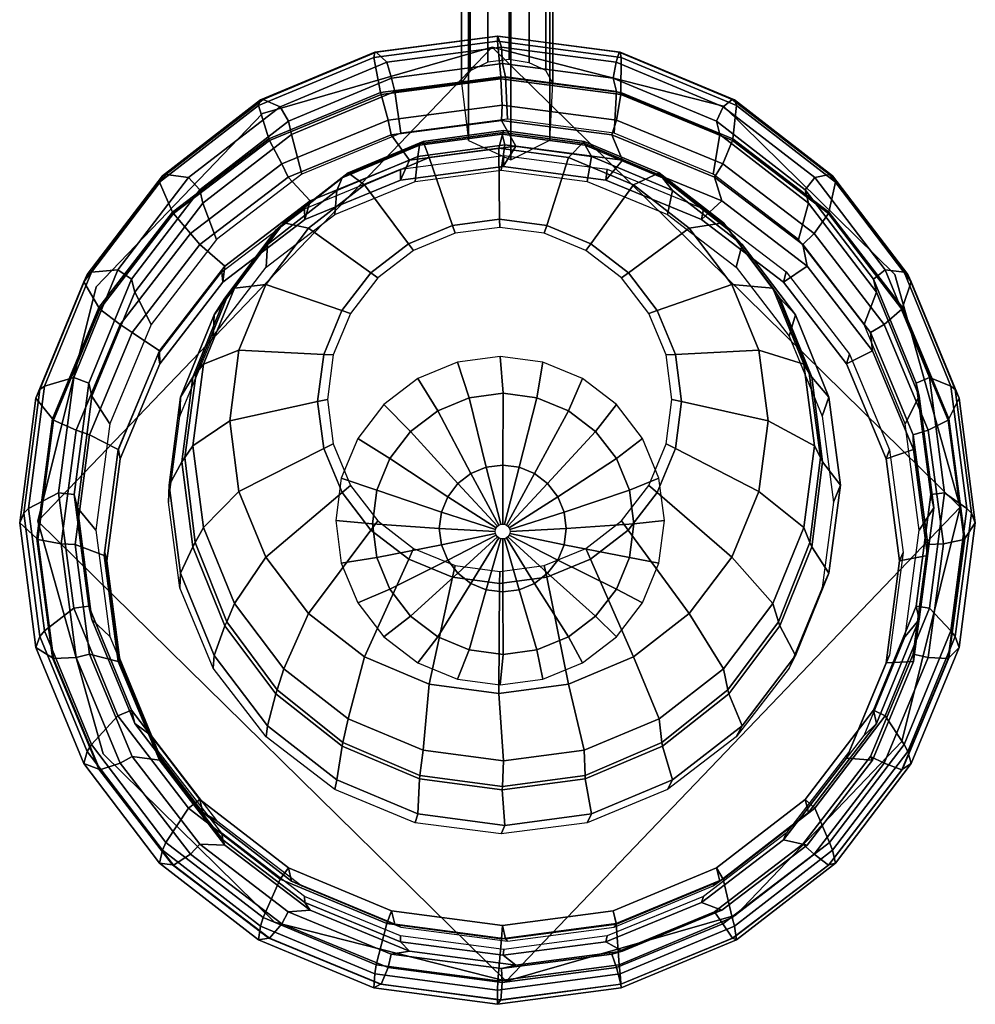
# Model space of a CAD drawing. Extents: x -2112 to 2115, y -152 to 1063.
# Tile 3 of 132: x -632 to -378, y -84 to 178. Entities that reach past the tile are written whole.
import ezdxf

# ---------------------------------------------------------------- set-up
doc = ezdxf.new("R2010")
doc.units = 0
doc.header["$MEASUREMENT"] = 0
for name, color, linetype in [('EXHAUST_CONE', 1, 'CONTINUOUS'), ('EXHAUST_CONE_END', 1, 'CONTINUOUS'), ('FAN_CONE', 1, 'CONTINUOUS'), ('FANS', 1, 'CONTINUOUS'), ('FRONT_COWL', 1, 'CONTINUOUS'), ('MAIN_COWL', 1, 'CONTINUOUS'), ('MID_COWL', 1, 'CONTINUOUS'), ('PYLONS', 1, 'CONTINUOUS')]:
    doc.layers.add(name, color=color, linetype=linetype)

msp = doc.modelspace()

# ---------------------------------------------------------------- meshes
at = {"layer": 'EXHAUST_CONE', "color": 8, "linetype": 'CONTINUOUS'}
mesh = msp.add_polyface(dxfattribs=at)
corners = [(-433.047824, 71.135125, 1527.974488), (-435.48429, 89.882524, 1527.278719), (-457.646612, 88.793354, 1638.519434), (-456.007945, 76.268081, 1639.386448), (-442.627647, 107.352319, 1526.630365), (-462.470944, 100.469682, 1637.711184), (-453.991088, 122.353972, 1526.073612), (-470.153573, 110.499989, 1637.016875), (-468.800211, 133.865145, 1525.6464), (-480.171495, 118.198806, 1636.483953), (-486.045801, 141.101371, 1525.377843), (-491.841543, 123.039513, 1636.148874), (-504.552598, 143.569513, 1525.286243), (-504.367058, 124.690771, 1636.034572), (-523.059395, 141.101371, 1525.377843), (-516.892553, 123.039513, 1636.148874), (-540.304985, 133.865145, 1525.6464), (-528.562541, 118.198806, 1636.483953), (-555.114109, 122.353972, 1526.073612), (-538.580366, 110.499989, 1637.016875), (-566.477549, 107.352319, 1526.630365), (-546.26287, 100.469682, 1637.711184), (-573.620906, 89.882524, 1527.278719), (-551.087058, 88.793354, 1638.519434), (-576.057372, 71.135125, 1527.974488), (-552.725573, 76.268081, 1639.386448), (-573.620906, 52.387725, 1528.670257), (-551.068606, 63.747882, 1640.253111), (-566.477549, 34.91793, 1529.31861), (-546.230878, 52.085412, 1641.060401), (-555.114109, 19.916277, 1529.875364), (-538.543346, 42.07404, 1641.7534), (-540.304985, 8.405104, 1530.302576), (-528.530328, 34.394161, 1642.285011), (-523.059395, 1.168878, 1530.571133), (-516.87368, 29.56732, 1642.61913), (-504.552598, -1.299264, 1530.662732), (-504.366471, 27.921138, 1642.733081), (-486.045801, 1.168878, 1530.571133), (-491.859281, 29.56732, 1642.61913), (-468.800211, 8.405104, 1530.302576), (-480.202689, 34.394161, 1642.285011), (-453.991088, 19.916277, 1529.875364), (-470.189762, 42.07404, 1641.7534), (-442.627647, 34.91793, 1529.31861), (-462.502348, 52.085412, 1641.060401), (-435.48429, 52.387725, 1528.670257), (-457.66476, 63.747882, 1640.253111), (-420.741012, 64.495586, 1427.357187), (-419.132782, 61.34817, 1396.691237), (-422.096825, 83.812316, 1396.691237), (-423.553973, 86.173807, 1425.377321), (-430.593228, 104.681699, 1396.691237), (-431.801155, 106.374693, 1423.532381), (-444.026985, 122.552295, 1396.691237), (-444.920529, 123.721588, 1421.948094), (-461.476005, 136.23269, 1396.691237), (-462.018029, 137.032328, 1420.732428), (-481.756141, 144.818007, 1396.691237), (-481.928489, 145.399809, 1419.968229), (-503.50075, 147.743706, 1396.691237), (-503.295045, 148.2538, 1419.707575), (-525.249534, 144.818007, 1396.691237), (-524.661602, 145.399809, 1419.968229), (-545.541855, 136.23269, 1396.691237), (-544.572062, 137.032328, 1420.732428), (-563.01009, 122.552295, 1396.691237), (-561.669562, 123.721588, 1421.948094), (-576.468581, 104.681699, 1396.691237), (-574.788936, 106.374693, 1423.532381), (-584.993358, 83.812316, 1396.691237), (-583.036118, 86.173807, 1425.377321), (-587.987346, 61.34817, 1396.691237), (-585.849079, 64.495586, 1427.357187), (-585.225767, 38.81483, 1396.691237), (-583.036118, 42.817365, 1429.337052), (-576.87714, 17.756353, 1396.691237), (-574.788936, 22.616479, 1431.181992), (-563.496874, -0.372672, 1396.691237), (-561.669562, 5.269585, 1432.766279), (-545.992658, -14.311637, 1396.691237), (-544.572062, -8.041155, 1433.981945), (-525.563358, -23.086329, 1396.691237), (-524.661602, -16.408636, 1434.746144), (-503.615585, -26.081364, 1396.691237), (-503.295045, -19.262628, 1435.006798), (-481.664145, -23.086329, 1396.691237), (-481.928489, -16.408636, 1434.746144), (-461.224048, -14.311637, 1396.691237), (-462.018029, -8.041155, 1433.981945), (-443.702514, -0.372672, 1396.691237), (-444.920529, 5.269585, 1432.766279), (-430.29941, 17.756353, 1396.691237), (-431.801155, 22.616479, 1431.181992), (-421.923798, 38.81483, 1396.691237), (-423.553973, 42.817365, 1429.337052)]
mesh.append_faces([[corners[k] for k in face] for face in [(0, 3, 2, 1), (1, 2, 5, 4), (4, 5, 7, 6), (6, 7, 9, 8), (8, 9, 11, 10), (10, 11, 13, 12), (12, 13, 15, 14), (14, 15, 17, 16), (16, 17, 19, 18), (18, 19, 21, 20), (20, 21, 23, 22), (22, 23, 25, 24), (24, 25, 27, 26), (26, 27, 29, 28), (28, 29, 31, 30), (30, 31, 33, 32), (32, 33, 35, 34), (34, 35, 37, 36), (36, 37, 39, 38), (38, 39, 41, 40), (40, 41, 43, 42), (42, 43, 45, 44), (44, 45, 47, 46), (46, 47, 3, 0), (48, 51, 50, 49), (51, 53, 52, 50), (53, 55, 54, 52), (55, 57, 56, 54), (57, 59, 58, 56), (59, 61, 60, 58), (61, 63, 62, 60), (63, 65, 64, 62), (65, 67, 66, 64), (67, 69, 68, 66), (69, 71, 70, 68), (71, 73, 72, 70), (73, 75, 74, 72), (75, 77, 76, 74), (77, 79, 78, 76), (79, 81, 80, 78), (81, 83, 82, 80), (83, 85, 84, 82), (85, 87, 86, 84), (87, 89, 88, 86), (89, 91, 90, 88), (91, 93, 92, 90), (93, 95, 94, 92), (95, 48, 49, 94), (48, 0, 1, 51), (51, 1, 4, 53), (53, 4, 6, 55), (55, 6, 8, 57), (57, 8, 10, 59), (59, 10, 12, 61), (61, 12, 14, 63), (63, 14, 16, 65), (65, 16, 18, 67), (67, 18, 20, 69), (69, 20, 22, 71), (71, 22, 24, 73), (73, 24, 26, 75), (75, 26, 28, 77), (77, 28, 30, 79), (79, 30, 32, 81), (81, 32, 34, 83), (83, 34, 36, 85), (85, 36, 38, 87), (87, 38, 40, 89), (89, 40, 42, 91), (91, 42, 44, 93), (93, 44, 46, 95), (95, 46, 0, 48)]], dxfattribs={"color": 8})
at = {"layer": 'EXHAUST_CONE_END', "color": 18, "linetype": 'CONTINUOUS'}
mesh = msp.add_polyface(dxfattribs=at)
corners = [(-460.126323, 88.671488, 1650.965999), (-458.56642, 76.840053, 1651.801224), (-456.007945, 76.268081, 1639.386448), (-457.646612, 88.793354, 1638.519434), (-464.699727, 99.69663, 1650.187693), (-462.470944, 100.469682, 1637.711184), (-471.974963, 109.164134, 1649.519346), (-470.153573, 110.499989, 1637.016875), (-481.456235, 116.428805, 1649.006506), (-480.171495, 118.198806, 1636.483953), (-492.49741, 120.995569, 1648.684121), (-491.841543, 123.039513, 1636.148874), (-504.346051, 122.553207, 1648.574162), (-504.367058, 124.690771, 1636.034572), (-516.194691, 120.995569, 1648.684121), (-516.892553, 123.039513, 1636.148874), (-527.235866, 116.428805, 1649.006506), (-528.562541, 118.198806, 1636.483953), (-536.717138, 109.164134, 1649.519346), (-538.580366, 110.499989, 1637.016875), (-543.992374, 99.69663, 1650.187693), (-546.26287, 100.469682, 1637.711184), (-548.565778, 88.671488, 1650.965999), (-551.087058, 88.793354, 1638.519434), (-550.125681, 76.840053, 1651.801224), (-552.725573, 76.268081, 1639.386448), (-548.565778, 65.008619, 1652.636449), (-551.068606, 63.747882, 1640.253111), (-543.992374, 53.983477, 1653.414755), (-546.230878, 52.085412, 1641.060401), (-536.717138, 44.515973, 1654.083101), (-538.543346, 42.07404, 1641.7534), (-527.235866, 37.251301, 1654.595941), (-528.530328, 34.394161, 1642.285011), (-516.194691, 32.684538, 1654.918326), (-516.87368, 29.56732, 1642.61913), (-504.346051, 31.1269, 1655.028286), (-504.366471, 27.921138, 1642.733081), (-492.49741, 32.684538, 1654.918326), (-491.859281, 29.56732, 1642.61913), (-481.456235, 37.251301, 1654.595941), (-480.202689, 34.394161, 1642.285011), (-471.974963, 44.515973, 1654.083101), (-470.189762, 42.07404, 1641.7534), (-464.699727, 53.983477, 1653.414755), (-462.502348, 52.085412, 1641.060401), (-460.126323, 65.008619, 1652.636449), (-457.66476, 63.747882, 1640.253111)]
mesh.append_faces([[corners[k] for k in face] for face in [(0, 3, 2, 1), (4, 5, 3, 0), (6, 7, 5, 4), (8, 9, 7, 6), (10, 11, 9, 8), (12, 13, 11, 10), (14, 15, 13, 12), (16, 17, 15, 14), (18, 19, 17, 16), (20, 21, 19, 18), (22, 23, 21, 20), (24, 25, 23, 22), (26, 27, 25, 24), (28, 29, 27, 26), (30, 31, 29, 28), (32, 33, 31, 30), (34, 35, 33, 32), (36, 37, 35, 34), (38, 39, 37, 36), (40, 41, 39, 38), (42, 43, 41, 40), (44, 45, 43, 42), (46, 47, 45, 44), (1, 2, 47, 46)]], dxfattribs={"color": 18})
at = {"layer": 'FAN_CONE', "color": 183, "linetype": 'CONTINUOUS'}
mesh = msp.add_polyface(dxfattribs=at)
corners = [(-501.565776, 41.714686, 1071.351255), (-501.633431, 42.227832, 1071.323571), (-501.831786, 42.706007, 1071.297774), (-502.147323, 43.116626, 1071.275621), (-502.558539, 43.431705, 1071.258623), (-503.03741, 43.629772, 1071.247937), (-503.551303, 43.697329, 1071.244292), (-504.065195, 43.629772, 1071.247937), (-504.544066, 43.431705, 1071.258623), (-504.955282, 43.116626, 1071.275621), (-505.270819, 42.706007, 1071.297774), (-505.469174, 42.227832, 1071.323571), (-505.53683, 41.714686, 1071.351255), (-505.469174, 41.20154, 1071.378939), (-505.270819, 40.723364, 1071.404737), (-504.955282, 40.312745, 1071.426889), (-504.544066, 39.997666, 1071.443888), (-504.065195, 39.799599, 1071.454574), (-503.551303, 39.732042, 1071.458218), (-503.03741, 39.799599, 1071.454574), (-502.558539, 39.997666, 1071.443888), (-502.147323, 40.312745, 1071.426889), (-501.831786, 40.723364, 1071.404737), (-501.633431, 41.20154, 1071.378939), (-486.67242, 42.53425, 1081.067251), (-487.24749, 46.895991, 1080.831936), (-488.933507, 50.960486, 1080.612658), (-491.615573, 54.450748, 1080.42436), (-495.11091, 57.128919, 1080.279873), (-499.181316, 58.812488, 1080.189045), (-503.5494, 59.386723, 1080.158066), (-507.917484, 58.812488, 1080.189045), (-511.98789, 57.128919, 1080.279873), (-515.483227, 54.450748, 1080.42436), (-518.165293, 50.960486, 1080.612658), (-519.85131, 46.895991, 1080.831936), (-520.426379, 42.53425, 1081.067251), (-519.85131, 38.17251, 1081.302565), (-518.165293, 34.108014, 1081.521844), (-515.483227, 30.617753, 1081.710142), (-511.98789, 27.939581, 1081.854629), (-507.917484, 26.256012, 1081.945457), (-503.5494, 25.681778, 1081.976436), (-499.181316, 26.256012, 1081.945457), (-495.11091, 27.939581, 1081.854629), (-491.615573, 30.617753, 1081.710142), (-488.933507, 34.108014, 1081.521844), (-487.24749, 38.17251, 1081.302565), (-468.6846, 43.771294, 1097.426499), (-469.868566, 52.751349, 1096.942028), (-473.339778, 61.119428, 1096.490573), (-478.861679, 68.30526, 1096.102899), (-486.057961, 73.819142, 1095.805427), (-494.438209, 77.285314, 1095.618428), (-503.431322, 78.467561, 1095.554646), (-512.424436, 77.285314, 1095.618428), (-520.804684, 73.819142, 1095.805427), (-528.000965, 68.30526, 1096.102899), (-533.522867, 61.119428, 1096.490573), (-536.994079, 52.751349, 1096.942028), (-538.178045, 43.771294, 1097.426499), (-536.994079, 34.79124, 1097.91097), (-533.522867, 26.423161, 1098.362425), (-528.000965, 19.237329, 1098.750098), (-520.804684, 13.723446, 1099.04757), (-512.424436, 10.257275, 1099.234569), (-503.431322, 9.075028, 1099.298351), (-494.438209, 10.257275, 1099.234569), (-486.057961, 13.723446, 1099.04757), (-478.861679, 19.237329, 1098.750098), (-473.339778, 26.423161, 1098.362425), (-469.868566, 34.79124, 1097.91097), (-460.546015, 44.618787, 1109.850281), (-462.034429, 55.907999, 1109.241232), (-466.398239, 66.427869, 1108.673688), (-473.340057, 75.461486, 1108.186327), (-482.386812, 82.393225, 1107.812362), (-492.92198, 86.750698, 1107.577278), (-504.227609, 88.236951, 1107.497095), (-515.533237, 86.750698, 1107.577278), (-526.068406, 82.393225, 1107.812362), (-535.11516, 75.461486, 1108.186327), (-542.056979, 66.427869, 1108.673688), (-546.420788, 55.907999, 1109.241232), (-547.909203, 44.618787, 1109.850281), (-546.420788, 33.329576, 1110.45933), (-542.056979, 22.809706, 1111.026874), (-535.11516, 13.776088, 1111.514235), (-526.068406, 6.84435, 1111.8882), (-515.533237, 2.486877, 1112.123284), (-504.227609, 1.000624, 1112.203467), (-492.92198, 2.486877, 1112.123284), (-482.386812, 6.84435, 1111.8882), (-473.340057, 13.776088, 1111.514235), (-466.398239, 22.809706, 1111.026874), (-462.034429, 33.329576, 1110.45933)]
mesh.append_faces([[corners[k] for k in face] for face in [(0, 24, 25, 1), (24, 48, 49, 25), (48, 72, 73, 49), (1, 25, 26, 2), (25, 49, 50, 26), (49, 73, 74, 50), (2, 26, 27, 3), (26, 50, 51, 27), (50, 74, 75, 51), (3, 27, 28, 4), (27, 51, 52, 28), (51, 75, 76, 52), (4, 28, 29, 5), (28, 52, 53, 29), (52, 76, 77, 53), (5, 29, 30, 6), (29, 53, 54, 30), (53, 77, 78, 54), (6, 30, 31, 7), (30, 54, 55, 31), (54, 78, 79, 55), (7, 31, 32, 8), (31, 55, 56, 32), (55, 79, 80, 56), (8, 32, 33, 9), (32, 56, 57, 33), (56, 80, 81, 57), (9, 33, 34, 10), (33, 57, 58, 34), (57, 81, 82, 58), (10, 34, 35, 11), (34, 58, 59, 35), (58, 82, 83, 59), (11, 35, 36, 12), (35, 59, 60, 36), (59, 83, 84, 60), (12, 36, 37, 13), (36, 60, 61, 37), (60, 84, 85, 61), (13, 37, 38, 14), (37, 61, 62, 38), (61, 85, 86, 62), (14, 38, 39, 15), (38, 62, 63, 39), (62, 86, 87, 63), (15, 39, 40, 16), (39, 63, 64, 40), (63, 87, 88, 64), (16, 40, 41, 17), (40, 64, 65, 41), (64, 88, 89, 65), (17, 41, 42, 18), (41, 65, 66, 42), (65, 89, 90, 66), (18, 42, 43, 19), (42, 66, 67, 43), (66, 90, 91, 67), (19, 43, 44, 20), (43, 67, 68, 44), (67, 91, 92, 68), (20, 44, 45, 21), (44, 68, 69, 45), (68, 92, 93, 69), (21, 45, 46, 22), (45, 69, 70, 46), (69, 93, 94, 70), (22, 46, 47, 23), (46, 70, 71, 47), (70, 94, 95, 71), (23, 47, 24, 0), (47, 71, 48, 24), (71, 95, 72, 48)]], dxfattribs={"color": 183})
at = {"layer": 'FANS', "color": 8, "linetype": 'CONTINUOUS'}
mesh = msp.add_polyface(dxfattribs=at)
corners = [(-506.380129, 170.397277, 1122.840311), (-444.864535, 154.714371, 1122.840311), (-399.334528, 109.987955, 1122.840311), (-381.989836, 48.202434, 1122.840311), (-397.477956, -14.086809, 1122.840311), (-441.648859, -60.189423, 1122.840311), (-502.666986, -77.75225, 1122.840311), (-564.18258, -62.069344, 1122.840311), (-609.712587, -17.342927, 1122.840311), (-627.057278, 44.442593, 1122.840311), (-611.569158, 106.731836, 1122.840311), (-567.398256, 152.834451, 1122.840311), (-506.380129, 170.397277, 1112.96974), (-444.864535, 154.714371, 1112.96974), (-399.334528, 109.987955, 1112.96974), (-381.989836, 48.202434, 1112.96974), (-397.477956, -14.086809, 1112.96974), (-441.648859, -60.189423, 1112.96974), (-502.666986, -77.75225, 1112.96974), (-564.18258, -62.069344, 1112.96974), (-609.712587, -17.342927, 1112.96974), (-627.057278, 44.442593, 1112.96974), (-611.569158, 106.731836, 1112.96974), (-567.398256, 152.834451, 1112.96974)]
mesh.append_faces([[corners[k] for k in face] for face in [(0, 9, 6, 3), (12, 15, 18, 21), (0, 1, 13, 12), (1, 2, 14, 13), (2, 3, 15, 14), (3, 4, 16, 15), (4, 5, 17, 16), (5, 6, 18, 17), (6, 7, 19, 18), (7, 8, 20, 19), (8, 9, 21, 20), (9, 10, 22, 21), (10, 11, 23, 22), (11, 0, 12, 23), (1, 0, 3, 2), (4, 3, 6, 5), (7, 6, 9, 8), (10, 9, 0, 11), (13, 14, 15, 12), (16, 17, 18, 15), (19, 20, 21, 18), (22, 23, 12, 21)]], dxfattribs={"color": 8})
at = {"layer": 'FRONT_COWL', "color": 253, "linetype": 'CONTINUOUS'}
mesh = msp.add_polyface(dxfattribs=at)
corners = [(-380.982763, 39.63574, 1005.261095), (-380.807607, 39.907849, 1007.659109), (-385.007857, 71.649712, 1004.446085), (-385.175241, 71.318877, 1002.054015), (-397.322366, 101.228419, 1001.452022), (-397.466968, 100.842861, 999.065492), (-416.911922, 126.628231, 998.880963), (-417.020281, 126.19568, 996.499189), (-442.441528, 146.118192, 996.908119), (-442.502655, 145.649583, 994.529995), (-472.171384, 158.370094, 995.667938), (-472.177507, 157.878817, 993.292108), (-504.075449, 162.548989, 995.244935), (-504.022547, 162.049981, 992.869888), (-535.979514, 158.370094, 995.667938), (-535.867586, 157.878817, 993.292108), (-565.70937, 146.118192, 996.908119), (-565.542439, 145.649583, 994.529995), (-591.238976, 126.628231, 998.880963), (-591.024812, 126.19568, 996.499189), (-610.828531, 101.228419, 1001.452022), (-610.578125, 100.842861, 999.065492), (-623.143041, 71.649712, 1004.446085), (-622.869852, 71.318877, 1002.054015), (-627.34329, 39.907849, 1007.659109), (-627.062331, 39.63574, 1005.261095), (-623.143041, 8.165987, 1010.872134), (-622.869852, 7.952603, 1008.468175), (-610.828531, -21.41272, 1013.866196), (-610.578125, -21.57138, 1011.456698), (-591.238976, -46.812532, 1016.437256), (-591.024812, -46.9242, 1014.023001), (-565.70937, -66.302493, 1018.4101), (-565.542439, -66.378102, 1015.992195), (-535.979514, -78.554395, 1019.650281), (-535.867586, -78.607337, 1017.230082), (-504.075449, -82.73329, 1020.073284), (-504.022547, -82.778501, 1017.652302), (-472.171384, -78.554395, 1019.650281), (-472.177507, -78.607337, 1017.230082), (-442.441528, -66.302493, 1018.4101), (-442.502655, -66.378102, 1015.992195), (-416.911922, -46.812532, 1016.437256), (-417.020281, -46.9242, 1014.023001), (-397.322366, -21.41272, 1013.866196), (-397.466968, -21.57138, 1011.456698), (-385.007857, 8.165987, 1010.872134), (-385.175241, 7.952603, 1008.468175), (-398.107616, 33.915979, 986.622496), (-401.69624, 61.035701, 983.877341), (-400.794377, 63.44291, 1005.276806), (-397.181195, 36.137599, 1008.040748), (-412.217553, 86.307259, 981.319263), (-411.387691, 88.88741, 1002.701223), (-428.954545, 108.008437, 979.122593), (-428.23922, 110.737098, 1000.48952), (-450.766618, 124.660338, 977.437028), (-450.200561, 127.502953, 998.79242), (-476.167315, 135.12816, 976.377437), (-475.775083, 138.04241, 997.725579), (-503.42562, 138.698539, 976.016031), (-503.219927, 141.637222, 997.361699), (-530.683926, 135.12816, 976.377437), (-530.66477, 138.04241, 997.725579), (-556.084623, 124.660338, 977.437028), (-556.239293, 127.502953, 998.79242), (-577.896696, 108.008437, 979.122593), (-578.200633, 110.737098, 1000.48952), (-594.633688, 86.307259, 981.319263), (-595.052162, 88.88741, 1002.701223), (-605.155001, 61.035701, 983.877341), (-605.645476, 63.44291, 1005.276806), (-608.743625, 33.915979, 986.622496), (-609.258659, 36.137599, 1008.040748), (-605.155001, 6.796256, 989.367651), (-605.645476, 8.832287, 1010.804689), (-594.633688, -18.475302, 991.925728), (-595.052162, -16.612213, 1013.380272), (-577.896696, -40.17648, 994.122399), (-578.200633, -38.461901, 1015.591975), (-556.084623, -56.828381, 995.807964), (-556.239293, -55.227756, 1017.289075), (-530.683926, -67.296203, 996.867554), (-530.66477, -65.767213, 1018.355917), (-503.42562, -70.866582, 997.228961), (-503.219927, -69.362025, 1018.719796), (-476.167315, -67.296203, 996.867554), (-475.775083, -65.767213, 1018.355917), (-450.766618, -56.828381, 995.807964), (-450.200561, -55.227756, 1017.289075), (-428.954545, -40.17648, 994.122399), (-428.23922, -38.461901, 1015.591975), (-412.217553, -18.475302, 991.925728), (-411.387691, -16.612213, 1013.380272), (-401.69624, 6.796256, 989.367651), (-400.794377, 8.832287, 1010.804689), (-390.663434, 35.321926, 983.114961), (-394.390082, 63.484715, 980.264223), (-390.628073, 38.287808, 985.068779), (-394.487816, 67.456411, 982.116229), (-386.474463, 38.443483, 989.204981), (-390.4673, 68.617899, 986.150619), (-405.316061, 89.728256, 977.607758), (-405.804008, 94.637221, 979.36489), (-402.173706, 96.735979, 983.304406), (-422.696784, 112.264095, 975.3266), (-423.805471, 117.977912, 977.002262), (-420.795909, 120.881521, 980.860308), (-445.347783, 129.556453, 973.576206), (-447.265434, 135.887854, 975.189354), (-445.064836, 139.409047, 978.984886), (-471.725429, 140.426884, 972.475862), (-474.58514, 147.146514, 974.049712), (-473.326601, 151.055937, 977.805946), (-500.032131, 144.134585, 972.100555), (-503.902795, 150.986634, 973.661002), (-503.65521, 155.028475, 977.403832), (-528.338833, 140.426884, 972.475862), (-533.22045, 147.146514, 974.049712), (-533.983819, 151.055937, 977.805946), (-554.71648, 129.556453, 973.576206), (-560.540156, 135.887854, 975.189354), (-562.245583, 139.409047, 978.984886), (-577.367478, 112.264095, 975.3266), (-584.000119, 117.977912, 977.002262), (-586.51451, 120.881521, 980.860308), (-594.748201, 89.728256, 977.607758), (-602.001582, 94.637221, 979.36489), (-605.136713, 96.735979, 983.304406), (-605.67418, 63.484715, 980.264223), (-613.317774, 67.456411, 982.116229), (-616.843119, 68.617899, 986.150619), (-609.400828, 35.321926, 983.114961), (-617.177517, 38.287808, 985.068779), (-620.835956, 38.443483, 989.204981), (-605.67418, 7.159138, 985.965699), (-613.317774, 9.119206, 988.021329), (-616.843119, 8.269067, 992.259343), (-594.748201, -19.084403, 988.622164), (-602.001582, -18.061604, 990.772668), (-605.136713, -19.849013, 995.105555), (-577.367478, -41.620243, 990.903323), (-584.000119, -41.402295, 993.135296), (-586.51451, -43.994555, 997.549654), (-554.71648, -58.9126, 992.653717), (-560.540156, -59.312237, 994.948204), (-562.245583, -62.522081, 999.425076), (-528.338833, -69.783031, 993.754061), (-533.22045, -70.570898, 996.087846), (-533.983819, -74.168971, 1000.604016), (-500.032131, -73.490732, 994.129367), (-503.902795, -74.411017, 996.476557), (-503.65521, -78.141509, 1001.00613), (-471.725429, -69.783031, 993.754061), (-474.58514, -70.570898, 996.087846), (-473.326601, -74.168971, 1000.604016), (-445.347783, -58.9126, 992.653717), (-447.265434, -59.312237, 994.948204), (-445.064836, -62.522081, 999.425076), (-422.696784, -41.620243, 990.903323), (-423.805471, -41.402295, 993.135296), (-420.795909, -43.994555, 997.549654), (-405.316061, -19.084403, 988.622164), (-405.804008, -18.061604, 990.772668), (-402.173706, -19.849013, 995.105555), (-394.390082, 7.159138, 985.965699), (-394.487816, 9.119206, 988.021329), (-390.4673, 8.269067, 992.259343)]
mesh.append_faces([[corners[k] for k in face] for face in [(0, 1, 2, 3), (3, 2, 4, 5), (5, 4, 6, 7), (7, 6, 8, 9), (9, 8, 10, 11), (11, 10, 12, 13), (13, 12, 14, 15), (15, 14, 16, 17), (17, 16, 18, 19), (19, 18, 20, 21), (21, 20, 22, 23), (23, 22, 24, 25), (25, 24, 26, 27), (27, 26, 28, 29), (29, 28, 30, 31), (31, 30, 32, 33), (33, 32, 34, 35), (35, 34, 36, 37), (37, 36, 38, 39), (39, 38, 40, 41), (41, 40, 42, 43), (43, 42, 44, 45), (45, 44, 46, 47), (47, 46, 1, 0), (48, 49, 50, 51), (49, 52, 53, 50), (52, 54, 55, 53), (54, 56, 57, 55), (56, 58, 59, 57), (58, 60, 61, 59), (60, 62, 63, 61), (62, 64, 65, 63), (64, 66, 67, 65), (66, 68, 69, 67), (68, 70, 71, 69), (70, 72, 73, 71), (72, 74, 75, 73), (74, 76, 77, 75), (76, 78, 79, 77), (78, 80, 81, 79), (80, 82, 83, 81), (82, 84, 85, 83), (84, 86, 87, 85), (86, 88, 89, 87), (88, 90, 91, 89), (90, 92, 93, 91), (92, 94, 95, 93), (94, 48, 51, 95), (48, 96, 97, 49), (96, 98, 99, 97), (98, 100, 101, 99), (100, 0, 3, 101), (49, 97, 102, 52), (97, 99, 103, 102), (99, 101, 104, 103), (101, 3, 5, 104), (52, 102, 105, 54), (102, 103, 106, 105), (103, 104, 107, 106), (104, 5, 7, 107), (54, 105, 108, 56), (105, 106, 109, 108), (106, 107, 110, 109), (107, 7, 9, 110), (56, 108, 111, 58), (108, 109, 112, 111), (109, 110, 113, 112), (110, 9, 11, 113), (58, 111, 114, 60), (111, 112, 115, 114), (112, 113, 116, 115), (113, 11, 13, 116), (60, 114, 117, 62), (114, 115, 118, 117), (115, 116, 119, 118), (116, 13, 15, 119), (62, 117, 120, 64), (117, 118, 121, 120), (118, 119, 122, 121), (119, 15, 17, 122), (64, 120, 123, 66), (120, 121, 124, 123), (121, 122, 125, 124), (122, 17, 19, 125), (66, 123, 126, 68), (123, 124, 127, 126), (124, 125, 128, 127), (125, 19, 21, 128), (68, 126, 129, 70), (126, 127, 130, 129), (127, 128, 131, 130), (128, 21, 23, 131), (70, 129, 132, 72), (129, 130, 133, 132), (130, 131, 134, 133), (131, 23, 25, 134), (72, 132, 135, 74), (132, 133, 136, 135), (133, 134, 137, 136), (134, 25, 27, 137), (74, 135, 138, 76), (135, 136, 139, 138), (136, 137, 140, 139), (137, 27, 29, 140), (76, 138, 141, 78), (138, 139, 142, 141), (139, 140, 143, 142), (140, 29, 31, 143), (78, 141, 144, 80), (141, 142, 145, 144), (142, 143, 146, 145), (143, 31, 33, 146), (80, 144, 147, 82), (144, 145, 148, 147), (145, 146, 149, 148), (146, 33, 35, 149), (82, 147, 150, 84), (147, 148, 151, 150), (148, 149, 152, 151), (149, 35, 37, 152), (84, 150, 153, 86), (150, 151, 154, 153), (151, 152, 155, 154), (152, 37, 39, 155), (86, 153, 156, 88), (153, 154, 157, 156), (154, 155, 158, 157), (155, 39, 41, 158), (88, 156, 159, 90), (156, 157, 160, 159), (157, 158, 161, 160), (158, 41, 43, 161), (90, 159, 162, 92), (159, 160, 163, 162), (160, 161, 164, 163), (161, 43, 45, 164), (92, 162, 165, 94), (162, 163, 166, 165), (163, 164, 167, 166), (164, 45, 47, 167), (94, 165, 96, 48), (165, 166, 98, 96), (166, 167, 100, 98), (167, 47, 0, 100)]], dxfattribs={"color": 253})
at = {"layer": 'MAIN_COWL', "color": 254, "linetype": 'CONTINUOUS'}
mesh = msp.add_polyface(dxfattribs=at)
corners = [(-380.807607, 39.907849, 1007.659109), (-385.007857, 71.649712, 1004.446085), (-397.322366, 101.228419, 1001.452022), (-416.911922, 126.628231, 998.880963), (-442.441528, 146.118192, 996.908119), (-472.171384, 158.370094, 995.667938), (-504.075449, 162.548989, 995.244935), (-535.979514, 158.370094, 995.667938), (-565.70937, 146.118192, 996.908119), (-591.238976, 126.628231, 998.880963), (-610.828531, 101.228419, 1001.452022), (-623.143041, 71.649712, 1004.446085), (-627.34329, 39.907849, 1007.659109), (-623.143041, 8.165987, 1010.872134), (-610.828531, -21.41272, 1013.866196), (-591.238976, -46.812532, 1016.437256), (-565.70937, -66.302493, 1018.4101), (-535.979514, -78.554395, 1019.650281), (-504.075449, -82.73329, 1020.073284), (-472.171384, -78.554395, 1019.650281), (-442.441528, -66.302493, 1018.4101), (-416.911922, -46.812532, 1016.437256), (-397.322366, -21.41272, 1013.866196), (-385.007857, 8.165987, 1010.872134), (-377.982811, 44.059322, 1060.671971), (-382.308384, 77.183166, 1061.060018), (-394.990324, 108.049674, 1061.421621), (-415.164377, 134.555346, 1061.732136), (-441.455715, 154.893863, 1061.970402), (-472.072627, 167.679189, 1062.120183), (-504.92862, 172.040026, 1062.17127), (-537.784613, 167.679189, 1062.120183), (-568.401524, 154.893863, 1061.970402), (-594.692862, 134.555346, 1061.732136), (-614.866915, 108.049674, 1061.421621), (-627.548855, 77.183166, 1061.060018), (-631.874429, 44.059322, 1060.671971), (-627.548855, 10.935479, 1060.283923), (-614.866915, -19.93103, 1059.922321), (-594.692862, -46.436701, 1059.611806), (-568.401524, -66.775218, 1059.373539), (-537.784613, -79.560545, 1059.223758), (-504.92862, -83.921381, 1059.172671), (-472.072627, -79.560545, 1059.223758), (-441.455715, -66.775218, 1059.373539), (-415.164377, -46.436701, 1059.611806), (-394.990324, -19.93103, 1059.922321), (-382.308384, 10.935479, 1060.283923), (-379.029171, 46.640073, 1122.520901), (-383.318698, 79.448355, 1120.750905), (-395.894955, 110.020807, 1119.101531), (-415.900891, 136.273967, 1117.685181), (-441.973135, 156.418725, 1116.598378), (-472.334905, 169.082249, 1115.915185), (-504.917098, 173.401542, 1115.682161), (-537.499292, 169.082249, 1115.915185), (-567.861062, 156.418725, 1116.598378), (-593.933305, 136.273967, 1117.685181), (-613.939241, 110.020807, 1119.101531), (-626.515499, 79.448355, 1120.750905), (-630.805026, 46.640073, 1122.520901), (-626.515499, 13.83179, 1124.290897), (-613.939241, -16.740662, 1125.940271), (-593.933305, -42.993822, 1127.356621), (-567.861062, -63.13858, 1128.443424), (-537.499292, -75.802104, 1129.126617), (-504.917098, -80.121396, 1129.359642), (-472.334905, -75.802104, 1129.126617), (-441.973135, -63.13858, 1128.443424), (-415.900891, -42.993822, 1127.356621), (-395.894955, -16.740662, 1125.940271), (-383.318698, 13.83179, 1124.290897), (-380.214763, 47.841409, 1140.399655), (-384.46254, 80.326311, 1138.647105), (-396.916395, 110.59742, 1137.013988), (-416.727617, 136.59181, 1135.611599), (-442.546103, 156.538008, 1134.535509), (-472.612368, 169.076712, 1133.85905), (-504.877444, 173.35343, 1133.628322), (-537.14252, 169.076712, 1133.85905), (-567.208785, 156.538008, 1134.535509), (-593.027271, 136.59181, 1135.611599), (-612.838493, 110.59742, 1137.013988), (-625.292347, 80.326311, 1138.647105), (-629.540125, 47.841409, 1140.399655), (-625.292347, 15.356508, 1142.152205), (-612.838493, -14.914601, 1143.785322), (-593.027271, -40.908992, 1145.187711), (-567.208785, -60.855189, 1146.263802), (-537.14252, -73.393893, 1146.940261), (-504.877444, -77.670612, 1147.170988), (-472.612368, -73.393893, 1146.940261), (-442.546103, -60.855189, 1146.263802), (-416.727617, -40.908992, 1145.187711), (-396.916395, -14.914601, 1143.785322), (-384.46254, 15.356508, 1142.152205), (-386.143215, 51.976675, 1228.697181), (-390.153542, 82.64567, 1227.042598), (-401.911226, 111.224624, 1225.500773), (-420.615, 135.765929, 1224.176778), (-444.990234, 154.597134, 1223.16084), (-473.375794, 166.434924, 1222.522195), (-503.837253, 170.472574, 1222.304365), (-534.298712, 166.434924, 1222.522195), (-562.684272, 154.597134, 1223.16084), (-587.059506, 135.765929, 1224.176778), (-605.76328, 111.224624, 1225.500773), (-617.520964, 82.64567, 1227.042598), (-621.531291, 51.976675, 1228.697181), (-617.520964, 21.307679, 1230.351763), (-605.76328, -7.271275, 1231.893589), (-587.059506, -31.81258, 1233.217584), (-562.684272, -50.643785, 1234.233522), (-534.298712, -62.481575, 1234.872167), (-503.837253, -66.519225, 1235.089997), (-473.375794, -62.481575, 1234.872167), (-444.990234, -50.643785, 1234.233522), (-420.615, -31.81258, 1233.217584), (-401.911226, -7.271275, 1231.893589), (-390.153542, 21.307679, 1230.351763), (-389.830844, 51.527998, 1234.291552), (-393.707494, 81.174694, 1232.692122), (-405.073255, 108.801017, 1231.201691), (-423.15357, 132.524278, 1229.921829), (-446.716296, 150.727776, 1228.939756), (-474.155671, 162.170973, 1228.322399), (-503.601748, 166.074035, 1228.11183), (-533.047825, 162.170973, 1228.322399), (-560.4872, 150.727776, 1228.939756), (-584.049926, 132.524278, 1229.921829), (-602.130241, 108.801017, 1231.201691), (-613.496002, 81.174694, 1232.692122), (-617.372652, 51.527998, 1234.291552), (-613.496002, 21.881303, 1235.890981), (-602.130241, -5.74502, 1237.381413), (-584.049926, -29.468281, 1238.661275), (-560.4872, -47.671779, 1239.643348), (-533.047825, -59.114977, 1240.260705), (-503.601748, -63.018038, 1240.471274), (-474.155671, -59.114977, 1240.260705), (-446.716296, -47.671779, 1239.643348), (-423.15357, -29.468281, 1238.661275), (-405.073255, -5.74502, 1237.381413), (-393.707494, 21.881303, 1235.890981), (-389.010879, 48.018596, 1169.241992), (-392.887529, 77.665291, 1167.642563), (-404.25329, 105.291614, 1166.152132), (-422.333605, 129.014875, 1164.872269), (-445.896331, 147.218373, 1163.890196), (-473.335706, 158.661571, 1163.27284), (-502.781783, 162.564632, 1163.062271), (-532.227859, 158.661571, 1163.27284), (-559.667235, 147.218373, 1163.890196), (-583.22996, 129.014875, 1164.872269), (-601.310276, 105.291614, 1166.152132), (-612.676037, 77.665291, 1167.642563), (-616.552687, 48.018596, 1169.241992), (-612.676037, 18.3719, 1170.841422), (-601.310276, -9.254423, 1172.331853), (-583.22996, -32.977684, 1173.611716), (-559.667235, -51.181182, 1174.593789), (-532.227859, -62.624379, 1175.211145), (-502.781783, -66.527441, 1175.421714), (-473.335706, -62.624379, 1175.211145), (-445.896331, -51.181182, 1174.593789), (-422.333605, -32.977684, 1173.611716), (-404.25329, -9.254423, 1172.331853), (-392.887529, 18.3719, 1170.841422), (-392.900866, 42.106041, 1112.999095), (-396.627514, 70.371638, 1111.474175), (-407.553493, 96.710982, 1110.053176), (-424.934216, 119.329089, 1108.832937), (-447.585215, 136.684573, 1107.896614), (-473.962861, 147.594686, 1107.308017), (-502.269563, 151.315922, 1107.107257), (-530.576265, 147.594686, 1107.308017), (-556.953911, 136.684573, 1107.896614), (-579.60491, 119.329089, 1108.832937), (-596.985633, 96.710982, 1110.053176), (-607.911612, 70.371638, 1111.474175), (-611.63826, 42.106041, 1112.999095), (-607.911612, 13.840444, 1114.524015), (-596.985633, -12.498899, 1115.945014), (-579.60491, -35.117006, 1117.165254), (-556.953911, -52.47249, 1118.101577), (-530.576265, -63.382603, 1118.690174), (-502.269563, -67.10384, 1118.890933), (-473.962861, -63.382603, 1118.690174), (-447.585215, -52.47249, 1118.101577), (-424.934216, -35.117006, 1117.165254), (-407.553493, -12.498899, 1115.945014), (-396.627514, 13.840444, 1114.524015)]
mesh.append_faces([[corners[k] for k in face] for face in [(0, 24, 25, 1), (24, 48, 49, 25), (48, 72, 73, 49), (72, 96, 97, 73), (96, 120, 121, 97), (120, 144, 145, 121), (144, 168, 169, 145), (1, 25, 26, 2), (25, 49, 50, 26), (49, 73, 74, 50), (73, 97, 98, 74), (97, 121, 122, 98), (121, 145, 146, 122), (145, 169, 170, 146), (2, 26, 27, 3), (26, 50, 51, 27), (50, 74, 75, 51), (74, 98, 99, 75), (98, 122, 123, 99), (122, 146, 147, 123), (146, 170, 171, 147), (3, 27, 28, 4), (27, 51, 52, 28), (51, 75, 76, 52), (75, 99, 100, 76), (99, 123, 124, 100), (123, 147, 148, 124), (147, 171, 172, 148), (4, 28, 29, 5), (28, 52, 53, 29), (52, 76, 77, 53), (76, 100, 101, 77), (100, 124, 125, 101), (124, 148, 149, 125), (148, 172, 173, 149), (5, 29, 30, 6), (29, 53, 54, 30), (53, 77, 78, 54), (77, 101, 102, 78), (101, 125, 126, 102), (125, 149, 150, 126), (149, 173, 174, 150), (6, 30, 31, 7), (30, 54, 55, 31), (54, 78, 79, 55), (78, 102, 103, 79), (102, 126, 127, 103), (126, 150, 151, 127), (150, 174, 175, 151), (7, 31, 32, 8), (31, 55, 56, 32), (55, 79, 80, 56), (79, 103, 104, 80), (103, 127, 128, 104), (127, 151, 152, 128), (151, 175, 176, 152), (8, 32, 33, 9), (32, 56, 57, 33), (56, 80, 81, 57), (80, 104, 105, 81), (104, 128, 129, 105), (128, 152, 153, 129), (152, 176, 177, 153), (9, 33, 34, 10), (33, 57, 58, 34), (57, 81, 82, 58), (81, 105, 106, 82), (105, 129, 130, 106), (129, 153, 154, 130), (153, 177, 178, 154), (10, 34, 35, 11), (34, 58, 59, 35), (58, 82, 83, 59), (82, 106, 107, 83), (106, 130, 131, 107), (130, 154, 155, 131), (154, 178, 179, 155), (11, 35, 36, 12), (35, 59, 60, 36), (59, 83, 84, 60), (83, 107, 108, 84), (107, 131, 132, 108), (131, 155, 156, 132), (155, 179, 180, 156), (12, 36, 37, 13), (36, 60, 61, 37), (60, 84, 85, 61), (84, 108, 109, 85), (108, 132, 133, 109), (132, 156, 157, 133), (156, 180, 181, 157), (13, 37, 38, 14), (37, 61, 62, 38), (61, 85, 86, 62), (85, 109, 110, 86), (109, 133, 134, 110), (133, 157, 158, 134), (157, 181, 182, 158), (14, 38, 39, 15), (38, 62, 63, 39), (62, 86, 87, 63), (86, 110, 111, 87), (110, 134, 135, 111), (134, 158, 159, 135), (158, 182, 183, 159), (15, 39, 40, 16), (39, 63, 64, 40), (63, 87, 88, 64), (87, 111, 112, 88), (111, 135, 136, 112), (135, 159, 160, 136), (159, 183, 184, 160), (16, 40, 41, 17), (40, 64, 65, 41), (64, 88, 89, 65), (88, 112, 113, 89), (112, 136, 137, 113), (136, 160, 161, 137), (160, 184, 185, 161), (17, 41, 42, 18), (41, 65, 66, 42), (65, 89, 90, 66), (89, 113, 114, 90), (113, 137, 138, 114), (137, 161, 162, 138), (161, 185, 186, 162), (18, 42, 43, 19), (42, 66, 67, 43), (66, 90, 91, 67), (90, 114, 115, 91), (114, 138, 139, 115), (138, 162, 163, 139), (162, 186, 187, 163), (19, 43, 44, 20), (43, 67, 68, 44), (67, 91, 92, 68), (91, 115, 116, 92), (115, 139, 140, 116), (139, 163, 164, 140), (163, 187, 188, 164), (20, 44, 45, 21), (44, 68, 69, 45), (68, 92, 93, 69), (92, 116, 117, 93), (116, 140, 141, 117), (140, 164, 165, 141), (164, 188, 189, 165), (21, 45, 46, 22), (45, 69, 70, 46), (69, 93, 94, 70), (93, 117, 118, 94), (117, 141, 142, 118), (141, 165, 166, 142), (165, 189, 190, 166), (22, 46, 47, 23), (46, 70, 71, 47), (70, 94, 95, 71), (94, 118, 119, 95), (118, 142, 143, 119), (142, 166, 167, 143), (166, 190, 191, 167), (23, 47, 24, 0), (47, 71, 48, 24), (71, 95, 72, 48), (95, 119, 96, 72), (119, 143, 120, 96), (143, 167, 144, 120), (167, 191, 168, 144)]], dxfattribs={"color": 254})
at = {"layer": 'MID_COWL', "color": 254, "linetype": 'CONTINUOUS'}
mesh = msp.add_polyface(dxfattribs=at)
corners = [(-418.54343, 60.194769, 1385.453399), (-419.132782, 61.34817, 1396.691237), (-422.096825, 83.812316, 1396.691237), (-421.443611, 82.753701, 1383.831769), (-430.593228, 104.681699, 1396.691237), (-429.946511, 103.77528, 1382.320651), (-444.026985, 122.552295, 1396.691237), (-443.472671, 121.826919, 1381.023024), (-461.476005, 136.23269, 1396.691237), (-461.100306, 135.678429, 1380.02732), (-481.756141, 144.818007, 1396.691237), (-481.628122, 144.385852, 1379.401394), (-503.50075, 147.743706, 1396.691237), (-503.657182, 147.355792, 1379.187903), (-525.249534, 144.818007, 1396.691237), (-525.686242, 144.385852, 1379.401394), (-545.541855, 136.23269, 1396.691237), (-546.214058, 135.678429, 1380.02732), (-563.01009, 122.552295, 1396.691237), (-563.841694, 121.826919, 1381.023024), (-576.468581, 104.681699, 1396.691237), (-577.367854, 103.77528, 1382.320651), (-584.993358, 83.812316, 1396.691237), (-585.870754, 82.753701, 1383.831769), (-587.987346, 61.34817, 1396.691237), (-588.770934, 60.194769, 1385.453399), (-585.225767, 38.81483, 1396.691237), (-585.870754, 37.635836, 1387.075029), (-576.87714, 17.756353, 1396.691237), (-577.367854, 16.614257, 1388.586147), (-563.496874, -0.372672, 1396.691237), (-563.841694, -1.437382, 1389.883774), (-545.992658, -14.311637, 1396.691237), (-546.214058, -15.288892, 1390.879478), (-525.563358, -23.086329, 1396.691237), (-525.686242, -23.996315, 1391.505404), (-503.615585, -26.081364, 1396.691237), (-503.657182, -26.966255, 1391.718895), (-481.664145, -23.086329, 1396.691237), (-481.628122, -23.996315, 1391.505404), (-461.224048, -14.311637, 1396.691237), (-461.100306, -15.288892, 1390.879478), (-443.702514, -0.372672, 1396.691237), (-443.472671, -1.437382, 1389.883774), (-430.29941, 17.756353, 1396.691237), (-429.946511, 16.614257, 1388.586147), (-421.923798, 38.81483, 1396.691237), (-421.443611, 37.635836, 1387.075029), (-415.627649, 49.552623, 1189.626406), (-413.841649, 54.041719, 1304.736041), (-416.879613, 77.453495, 1303.109412), (-418.637776, 72.383607, 1188.014682), (-425.786472, 99.269798, 1301.593635), (-427.463023, 93.658697, 1186.512794), (-439.955238, 118.003881, 1300.292008), (-441.501962, 111.928031, 1185.223093), (-458.420334, 132.379049, 1299.293235), (-459.797863, 125.946584, 1184.233472), (-479.923393, 141.415657, 1298.665379), (-481.103892, 134.759014, 1183.611369), (-502.999018, 144.497876, 1298.45123), (-503.968078, 137.76477, 1183.399182), (-526.074643, 141.415657, 1298.665379), (-526.832263, 134.759014, 1183.611369), (-547.577702, 132.379049, 1299.293235), (-548.138292, 125.946584, 1184.233472), (-566.042798, 118.003881, 1300.292008), (-566.434193, 111.928031, 1185.223093), (-580.211564, 99.269798, 1301.593635), (-580.473133, 93.658697, 1186.512794), (-589.118422, 77.453495, 1303.109412), (-589.298379, 72.383607, 1188.014682), (-592.156386, 54.041719, 1304.736041), (-592.308506, 49.552623, 1189.626406), (-589.118422, 30.629943, 1306.36267), (-589.298379, 26.721639, 1191.23813), (-580.211564, 8.813641, 1307.878447), (-580.473133, 5.446549, 1192.740018), (-566.042798, -9.920443, 1309.180074), (-566.434193, -12.822785, 1194.029719), (-547.577702, -24.29561, 1310.178848), (-548.138292, -26.841338, 1195.01934), (-526.074643, -33.332219, 1310.806703), (-526.832263, -35.653769, 1195.641443), (-502.999018, -36.414437, 1311.020853), (-503.968078, -38.659525, 1195.85363), (-479.923393, -33.332219, 1310.806703), (-481.103892, -35.653769, 1195.641443), (-458.420334, -24.29561, 1310.178848), (-459.797863, -26.841338, 1195.01934), (-439.955238, -9.920443, 1309.180074), (-441.501962, -12.822785, 1194.029719), (-425.786472, 8.813641, 1307.878447), (-427.463023, 5.446549, 1192.740018), (-416.879613, 30.629943, 1306.36267), (-418.637776, 26.721639, 1191.23813)]
mesh.append_faces([[corners[k] for k in face] for face in [(0, 1, 2, 3), (3, 2, 4, 5), (5, 4, 6, 7), (7, 6, 8, 9), (9, 8, 10, 11), (11, 10, 12, 13), (13, 12, 14, 15), (15, 14, 16, 17), (17, 16, 18, 19), (19, 18, 20, 21), (21, 20, 22, 23), (23, 22, 24, 25), (25, 24, 26, 27), (27, 26, 28, 29), (29, 28, 30, 31), (31, 30, 32, 33), (33, 32, 34, 35), (35, 34, 36, 37), (37, 36, 38, 39), (39, 38, 40, 41), (41, 40, 42, 43), (43, 42, 44, 45), (45, 44, 46, 47), (47, 46, 1, 0), (48, 49, 50, 51), (49, 0, 3, 50), (51, 50, 52, 53), (50, 3, 5, 52), (53, 52, 54, 55), (52, 5, 7, 54), (55, 54, 56, 57), (54, 7, 9, 56), (57, 56, 58, 59), (56, 9, 11, 58), (59, 58, 60, 61), (58, 11, 13, 60), (61, 60, 62, 63), (60, 13, 15, 62), (63, 62, 64, 65), (62, 15, 17, 64), (65, 64, 66, 67), (64, 17, 19, 66), (67, 66, 68, 69), (66, 19, 21, 68), (69, 68, 70, 71), (68, 21, 23, 70), (71, 70, 72, 73), (70, 23, 25, 72), (73, 72, 74, 75), (72, 25, 27, 74), (75, 74, 76, 77), (74, 27, 29, 76), (77, 76, 78, 79), (76, 29, 31, 78), (79, 78, 80, 81), (78, 31, 33, 80), (81, 80, 82, 83), (80, 33, 35, 82), (83, 82, 84, 85), (82, 35, 37, 84), (85, 84, 86, 87), (84, 37, 39, 86), (87, 86, 88, 89), (86, 39, 41, 88), (89, 88, 90, 91), (88, 41, 43, 90), (91, 90, 92, 93), (90, 43, 45, 92), (93, 92, 94, 95), (92, 45, 47, 94), (95, 94, 49, 48), (94, 47, 0, 49)]], dxfattribs={"color": 254})
at = {"layer": 'PYLONS', "color": 254, "linetype": 'CONTINUOUS'}
mesh = msp.add_polyface(dxfattribs=at)
corners = [(-501.871244, 271.05639, 1235.776373), (-507.499122, 271.288829, 1240.084814), (-512.170261, 272.030613, 1253.834361), (-514.53397, 273.077599, 1273.241079), (-512.620491, 278.029561, 1365.029609), (-501.392874, 278.672994, 1708.505595), (-491.009439, 277.9952, 1364.392709), (-490.222273, 273.093486, 1273.535561), (-492.102328, 272.006403, 1253.385603), (-496.489124, 271.335547, 1240.950756), (-501.871244, 167.156158, 1047.156354), (-507.499122, 166.438335, 1051.410931), (-512.170261, 164.147543, 1064.98858), (-514.53397, 160.914218, 1084.152673), (-512.620491, 145.621466, 1174.793657), (-501.392874, 140.449726, 1406.940118), (-491.009439, 145.727578, 1174.164719), (-490.222273, 160.865155, 1084.443474), (-492.102328, 164.22231, 1064.545432), (-496.489124, 166.294062, 1052.266046)]
mesh.append_faces([[corners[k] for k in face] for face in [(0, 10, 11, 1), (1, 11, 12, 2), (2, 12, 13, 3), (3, 13, 14, 4), (4, 14, 15, 5), (5, 15, 16, 6), (6, 16, 17, 7), (7, 17, 18, 8), (8, 18, 19, 9), (9, 19, 10, 0)]], dxfattribs={"color": 254})

doc.saveas('drawing.dxf')
